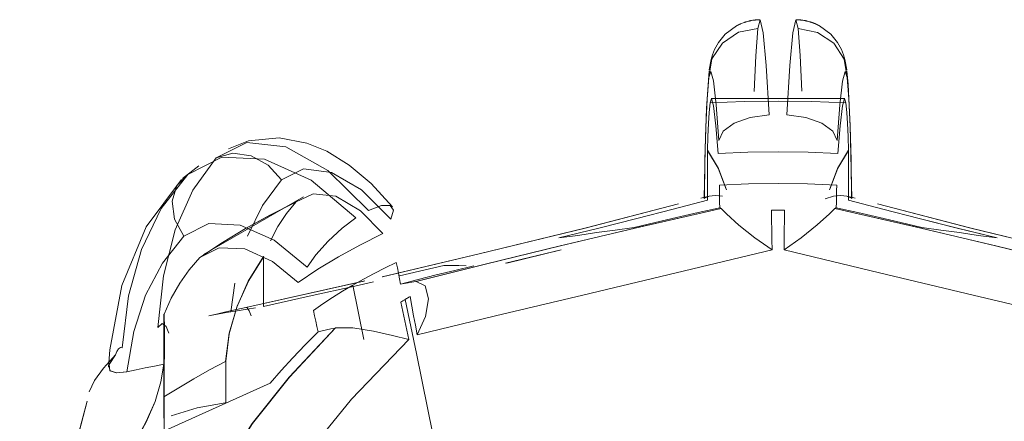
# Model space of a CAD drawing. Header units: millimetres. Extents: x 6528 to 21779, y 617 to 11154.
# Tile 42 of 106: x 18496 to 18522, y 4280 to 4291. Entities that reach past the tile are written whole.
import ezdxf

# ---------------------------------------------------------------- set-up
doc = ezdxf.new("R2010")
doc.units = ezdxf.units.MM
doc.layers.add('P-SANR-FIXT', color=7, linetype='Continuous', lineweight=5)

# ---------------------------------------------------------------- blocks, each defined once
blk = doc.blocks.new('TORNEIRA DE JARDIM COM BICO PARA MANGUEIRA - 1130_BC_Cromado-2213981-ISO_02')
at = {"layer": 'P-SANR-FIXT'}
for p, q in [((18514.348, 4288.825), (18517.82, 4288.825)), ((18501.022, 4287.071), (18500.592, 4286.746)), ((18501.141, 4284.765), (18503.743, 4286.268)), ((18513.355, 4285.941), (18514.246, 4286.175)), ((18514.294, 4286.282), (18514.079, 4286.229)), ((18518.089, 4286.229), (18517.873, 4286.282)), ((18517.921, 4286.175), (18518.812, 4285.941)), ((18510.44, 4284.888), (18508.998, 4284.54)), ((18509.032, 4284.541), (18510.44, 4284.883)), ((18507.388, 4284.477), (18506.24, 4284.21)), ((18506.241, 4284.211), (18507.388, 4284.477)), ((18501.953, 4284.022), (18501.852, 4283.275)), ((18502.239, 4283.388), (18505.336, 4284.082)), ((18505.309, 4284.075), (18502.239, 4283.388)), ((18505.312, 4282.552), (18505.023, 4283.964)), ((18505.023, 4283.964), (18505.312, 4282.552)), ((18502.704, 4283.414), (18503.891, 4283.678)), ((18500.112, 4278.577), (18500.112, 4282.693)), ((18500.105, 4280.508), (18500.105, 4281.056))]:
    blk.add_line(p, q, dxfattribs=at)
for points in [[(18515.613, 4290.873, 0), (18515.605, 4290.873, 0), (18515.597, 4290.873, 0), (18515.589, 4290.873, 0), (18515.581, 4290.872, 0), (18515.573, 4290.872, 0), (18515.565, 4290.872, 0), (18515.557, 4290.871, 0), (18515.549, 4290.871, 0), (18515.541, 4290.87, 0), (18515.533, 4290.87, 0), (18515.517, 4290.868, 0), (18515.502, 4290.867, 0), (18515.486, 4290.865, 0), (18515.471, 4290.863, 0), (18515.456, 4290.861, 0), (18515.441, 4290.859, 0), (18515.426, 4290.857, 0), (18515.397, 4290.852, 0), (18515.39, 4290.851, 0), (18515.382, 4290.849, 0), (18515.375, 4290.848, 0), (18515.368, 4290.847, 0), (18515.361, 4290.845, 0), (18515.354, 4290.844, 0), (18515.347, 4290.842, 0), (18515.34, 4290.84, 0), (18515.333, 4290.839, 0), (18515.326, 4290.837, 0), (18515.319, 4290.836, 0), (18515.265, 4290.821, 0), (18515.259, 4290.819, 0), (18515.252, 4290.817, 0), (18515.246, 4290.815, 0), (18515.239, 4290.813, 0), (18515.233, 4290.811, 0), (18515.23, 4290.81, 0), (18515.227, 4290.809, 0), (18515.223, 4290.808, 0), (18515.22, 4290.807, 0), (18515.217, 4290.806, 0), (18515.214, 4290.805, 0), (18515.211, 4290.804, 0), (18515.208, 4290.803, 0), (18515.205, 4290.802, 0), (18515.201, 4290.801, 0), (18515.104, 4290.763, 0), (18515.101, 4290.761, 0), (18515.098, 4290.76, 0), (18515.096, 4290.759, 0), (18515.093, 4290.758, 0), (18515.09, 4290.756, 0), (18515.087, 4290.755, 0), (18515.084, 4290.754, 0), (18515.082, 4290.752, 0), (18515.079, 4290.751, 0), (18515.076, 4290.75, 0), (18515.074, 4290.749, 0), (18515.071, 4290.747, 0), (18515.068, 4290.746, 0), (18515.065, 4290.745, 0), (18515.063, 4290.743, 0), (18515.06, 4290.742, 0), (18515.057, 4290.741, 0), (18515.055, 4290.74, 0), (18515.052, 4290.738, 0), (18515.049, 4290.737, 0), (18515.047, 4290.736, 0), (18515.044, 4290.734, 0), (18515.041, 4290.733, 0), (18515.039, 4290.732, 0), (18515.036, 4290.73, 0), (18515.034, 4290.729, 0), (18515.031, 4290.728, 0), (18515.028, 4290.726, 0), (18515.026, 4290.725, 0), (18515.023, 4290.724, 0), (18515.021, 4290.722, 0), (18515.018, 4290.721, 0), (18515.016, 4290.72, 0), (18515.013, 4290.718, 0), (18515.01, 4290.717, 0), (18515.008, 4290.715, 0), (18515.005, 4290.714, 0), (18515.003, 4290.713, 0), (18514.709, 4290.493, 0), (18514.535, 4290.282, 0), (18514.435, 4290.102, 0), (18514.377, 4289.957, 0), (18514.342, 4289.834, 0), (18514.295, 4289.568, 0)], [(18515.851, 4288.401, 0), (18515.776, 4289.681, 0), (18515.696, 4290.535, 0), (18515.62, 4290.87, 0), (18515.559, 4290.646, 0)], [(18516.608, 4290.646, 0), (18516.547, 4290.87, 0), (18516.472, 4290.535, 0), (18516.391, 4289.678, 0), (18516.317, 4288.401, 0)], [(18516.554, 4290.873, 0), (18516.562, 4290.873, 0), (18516.571, 4290.873, 0), (18516.579, 4290.873, 0), (18516.587, 4290.872, 0), (18516.595, 4290.872, 0), (18516.603, 4290.872, 0), (18516.611, 4290.871, 0), (18516.619, 4290.871, 0), (18516.627, 4290.87, 0), (18516.635, 4290.87, 0), (18516.65, 4290.868, 0), (18516.666, 4290.867, 0), (18516.681, 4290.865, 0), (18516.696, 4290.863, 0), (18516.712, 4290.861, 0), (18516.726, 4290.859, 0), (18516.756, 4290.855, 0), (18516.785, 4290.849, 0), (18516.792, 4290.848, 0), (18516.799, 4290.847, 0), (18516.807, 4290.845, 0), (18516.814, 4290.844, 0), (18516.821, 4290.842, 0), (18516.827, 4290.84, 0), (18516.834, 4290.839, 0), (18516.841, 4290.837, 0), (18516.848, 4290.836, 0), (18516.902, 4290.821, 0), (18516.909, 4290.819, 0), (18516.915, 4290.817, 0), (18516.922, 4290.815, 0), (18516.928, 4290.813, 0), (18516.935, 4290.811, 0), (18516.938, 4290.81, 0), (18516.941, 4290.809, 0), (18516.944, 4290.808, 0), (18516.947, 4290.807, 0), (18516.951, 4290.806, 0), (18516.954, 4290.805, 0), (18516.957, 4290.804, 0), (18516.96, 4290.803, 0), (18516.963, 4290.802, 0), (18516.966, 4290.801, 0), (18516.969, 4290.8, 0), (18516.972, 4290.799, 0), (18516.975, 4290.797, 0), (18516.978, 4290.796, 0), (18516.981, 4290.795, 0), (18516.985, 4290.794, 0), (18516.988, 4290.793, 0), (18516.991, 4290.792, 0), (18516.994, 4290.791, 0), (18516.997, 4290.79, 0), (18517, 4290.789, 0), (18517.003, 4290.787, 0), (18517.006, 4290.786, 0), (18517.009, 4290.785, 0), (18517.012, 4290.784, 0), (18517.015, 4290.783, 0), (18517.017, 4290.782, 0), (18517.02, 4290.781, 0), (18517.023, 4290.779, 0), (18517.026, 4290.778, 0), (18517.029, 4290.777, 0), (18517.032, 4290.776, 0), (18517.035, 4290.775, 0), (18517.038, 4290.773, 0), (18517.041, 4290.772, 0), (18517.044, 4290.771, 0), (18517.047, 4290.77, 0), (18517.049, 4290.769, 0), (18517.052, 4290.767, 0), (18517.055, 4290.766, 0), (18517.058, 4290.765, 0), (18517.061, 4290.764, 0), (18517.064, 4290.762, 0), (18517.066, 4290.761, 0), (18517.069, 4290.76, 0), (18517.072, 4290.759, 0), (18517.075, 4290.757, 0), (18517.078, 4290.756, 0), (18517.08, 4290.755, 0), (18517.083, 4290.754, 0), (18517.086, 4290.752, 0), (18517.089, 4290.751, 0), (18517.091, 4290.75, 0), (18517.094, 4290.749, 0), (18517.097, 4290.747, 0), (18517.099, 4290.746, 0), (18517.102, 4290.745, 0), (18517.105, 4290.743, 0), (18517.108, 4290.742, 0), (18517.11, 4290.741, 0), (18517.113, 4290.74, 0), (18517.116, 4290.738, 0), (18517.118, 4290.737, 0), (18517.121, 4290.736, 0), (18517.123, 4290.734, 0), (18517.126, 4290.733, 0), (18517.129, 4290.732, 0), (18517.131, 4290.73, 0), (18517.134, 4290.729, 0), (18517.137, 4290.728, 0), (18517.139, 4290.726, 0), (18517.142, 4290.725, 0), (18517.144, 4290.724, 0), (18517.147, 4290.722, 0), (18517.149, 4290.721, 0), (18517.152, 4290.72, 0), (18517.155, 4290.718, 0), (18517.157, 4290.717, 0), (18517.16, 4290.715, 0), (18517.162, 4290.714, 0), (18517.165, 4290.713, 0), (18517.459, 4290.493, 0), (18517.632, 4290.282, 0), (18517.733, 4290.102, 0), (18517.79, 4289.957, 0), (18517.826, 4289.834, 0), (18517.873, 4289.568, 0)], [(18514.288, 4289.369, 0), (18514.366, 4289.853, 0), (18514.636, 4290.266, 0), (18515.056, 4290.545, 0), (18515.559, 4290.646, 0)], [(18515.559, 4290.646, 0), (18515.056, 4290.545, 0), (18514.636, 4290.266, 0), (18514.366, 4289.852, 0), (18514.288, 4289.369, 0)], [(18515.559, 4290.646, 0), (18515.506, 4289.937, 0), (18515.466, 4289.006, 0)], [(18516.701, 4289.011, 0), (18516.661, 4289.94, 0), (18516.608, 4290.646, 0)], [(18516.608, 4290.646, 0), (18517.114, 4290.544, 0), (18517.534, 4290.263, 0), (18517.803, 4289.849, 0), (18517.88, 4289.369, 0)], [(18517.88, 4289.369, 0), (18517.803, 4289.849, 0), (18517.534, 4290.263, 0), (18517.115, 4290.544, 0), (18516.608, 4290.646, 0)], [(18514.292, 4289.547, 0), (18514.224, 4288.572, 0), (18514.186, 4287.501, 0), (18514.167, 4286.224, 0)], [(18514.288, 4289.369, 0), (18514.34, 4289.526, 0), (18514.405, 4289.279, 0), (18514.476, 4288.657, 0), (18514.545, 4287.729, 0)], [(18517.623, 4287.729, 0), (18517.691, 4288.655, 0), (18517.762, 4289.278, 0), (18517.828, 4289.526, 0), (18517.88, 4289.369, 0)], [(18518.001, 4286.225, 0), (18517.963, 4288.112, 0), (18517.907, 4289.183, 0), (18517.875, 4289.547, 0)], [(18514.169, 4286.22, 0), (18514.184, 4287.223, 0), (18514.208, 4288.086, 0), (18514.243, 4288.808, 0), (18514.288, 4289.369, 0)], [(18517.88, 4289.369, 0), (18517.924, 4288.81, 0), (18517.959, 4288.091, 0), (18517.984, 4287.222, 0), (18517.998, 4286.221, 0)], [(18514.321, 4288.707, 0), (18514.297, 4288.459, 0), (18514.277, 4288.169, 0), (18514.26, 4287.838, 0), (18514.247, 4287.469, 0)], [(18514.526, 4287.394, 0), (18514.468, 4288.112, 0), (18514.405, 4288.628, 0), (18514.352, 4288.823, 0), (18514.321, 4288.707, 0)], [(18514.321, 4288.707, 0), (18515.201, 4288.741, 0), (18516.084, 4288.753, 0), (18516.966, 4288.741, 0), (18517.846, 4288.707, 0)], [(18517.846, 4288.707, 0), (18516.966, 4288.741, 0), (18516.084, 4288.753, 0), (18515.201, 4288.741, 0), (18514.321, 4288.707, 0)], [(18517.846, 4288.707, 0), (18517.815, 4288.823, 0), (18517.763, 4288.628, 0), (18517.7, 4288.112, 0), (18517.642, 4287.394, 0)], [(18517.921, 4287.469, 0), (18517.907, 4287.838, 0), (18517.891, 4288.169, 0), (18517.87, 4288.459, 0), (18517.846, 4288.707, 0)], [(18514.545, 4287.729, 0), (18514.654, 4287.97, 0), (18514.939, 4288.182, 0), (18515.359, 4288.333, 0), (18515.851, 4288.401, 0)], [(18516.317, 4288.401, 0), (18516.808, 4288.333, 0), (18517.228, 4288.182, 0), (18517.514, 4287.97, 0), (18517.623, 4287.729, 0)], [(18501.47, 4287.277, 0), (18502.269, 4287.677, 0), (18503.277, 4287.565, 0), (18504.374, 4286.952, 0), (18505.433, 4285.91, 0)], [(18506.052, 4286.003, 0), (18505.502, 4286.609, 0), (18504.927, 4287.092, 0), (18504.347, 4287.449, 0), (18503.825, 4287.664, 0), (18503.108, 4287.801, 0), (18502.306, 4287.723, 0), (18501.789, 4287.515, 0)], [(18501.469, 4287.276, 0), (18501.9, 4287.398, 0), (18502.375, 4287.331, 0), (18502.82, 4287.088, 0), (18503.165, 4286.709, 0)], [(18503.165, 4286.709, 0), (18502.82, 4287.088, 0), (18502.375, 4287.331, 0), (18501.9, 4287.398, 0), (18501.47, 4287.277, 0)], [(18514.744, 4286.451, 0), (18514.533, 4287.001, 0), (18514.246, 4287.477, 0)], [(18514.246, 4287.477, 0), (18514.246, 4287.151, 0), (18514.246, 4286.826, 0), (18514.246, 4286.5, 0), (18514.246, 4286.175, 0)], [(18514.247, 4287.469, 0), (18514.528, 4287.008, 0), (18514.739, 4286.468, 0)], [(18517.642, 4287.394, 0), (18516.864, 4287.427, 0), (18516.084, 4287.438, 0), (18515.303, 4287.427, 0), (18514.526, 4287.394, 0)], [(18517.921, 4287.477, 0), (18517.634, 4286.999, 0), (18517.422, 4286.445, 0)], [(18517.428, 4286.468, 0), (18517.64, 4287.008, 0), (18517.921, 4287.469, 0)], [(18517.921, 4286.175, 0), (18517.921, 4286.5, 0), (18517.921, 4286.826, 0), (18517.921, 4287.151, 0), (18517.921, 4287.477, 0)], [(18499.954, 4282.868, 0), (18500.095, 4284.212, 0), (18500.398, 4285.407, 0), (18500.86, 4286.437, 0), (18501.469, 4287.276, 0)], [(18505.104, 4285.719, 0), (18503.936, 4286.702, 0), (18502.727, 4287.249, 0), (18501.614, 4287.299, 0), (18500.728, 4286.848, 0)], [(18500.728, 4286.848, 0), (18500.041, 4285.963, 0), (18499.523, 4284.898, 0), (18499.184, 4283.687, 0), (18499.027, 4282.333, 0)], [(18500.626, 4285.242, 0), (18500.388, 4285.688, 0), (18500.324, 4286.151, 0), (18500.444, 4286.559, 0), (18500.728, 4286.848, 0)], [(18500.728, 4286.848, 0), (18500.444, 4286.559, 0), (18500.324, 4286.151, 0), (18500.388, 4285.688, 0), (18500.626, 4285.242, 0)], [(18506.01, 4285.688, 0), (18505.253, 4286.45, 0), (18504.467, 4286.902, 0), (18503.743, 4286.992, 0), (18503.165, 4286.709, 0)], [(18500.564, 4286.718, 0), (18499.647, 4285.485, 0), (18499.011, 4283.957, 0), (18498.702, 4282.281, 0), (18498.672, 4281.838, 0)], [(18503.165, 4286.709, 0), (18502.673, 4286.043, 0), (18502.287, 4285.24, 0)], [(18514.558, 4286.567, 0), (18515.32, 4286.599, 0), (18516.084, 4286.61, 0), (18516.848, 4286.599, 0), (18517.61, 4286.567, 0)], [(18514.567, 4285.982, 0), (18514.565, 4286.128, 0), (18514.562, 4286.274, 0), (18514.56, 4286.42, 0), (18514.558, 4286.567, 0)], [(18517.61, 4286.567, 0), (18517.608, 4286.42, 0), (18517.605, 4286.274, 0), (18517.603, 4286.128, 0), (18517.6, 4285.982, 0)], [(18503.536, 4286.127, 0), (18503.994, 4286.346, 0), (18504.583, 4286.279, 0), (18505.22, 4285.9, 0), (18505.804, 4285.309, 0)], [(18514.639, 4286.278, 0), (18514.446, 4286.301, 0), (18514.295, 4286.281, 0)], [(18517.873, 4286.281, 0), (18517.722, 4286.301, 0), (18517.528, 4286.278, 0), (18517.307, 4286.209, 0)], [(18503.538, 4286.128, 0), (18502.869, 4285.791, 0), (18502.235, 4285.441, 0), (18501.629, 4285.075, 0), (18501.045, 4284.689, 0)], [(18501.047, 4284.69, 0), (18501.631, 4285.077, 0), (18502.235, 4285.441, 0), (18502.867, 4285.79, 0), (18503.536, 4286.127, 0)], [(18502.88, 4285.117, 0), (18503.076, 4285.49, 0), (18503.295, 4285.828, 0), (18503.538, 4286.128, 0)], [(18505.433, 4285.91, 0), (18505.769, 4286.039, 0), (18505.996, 4286.043, 0), (18506.081, 4285.92, 0), (18506.01, 4285.688, 0)], [(18513.496, 4286.08, 0), (18511.09, 4285.458, 0), (18508.314, 4284.778, 0), (18505.789, 4284.186, 0)], [(18505.794, 4284.187, 0), (18508.314, 4284.778, 0), (18511.067, 4285.452, 0), (18513.496, 4286.08, 0)], [(18514.246, 4286.175, 0), (18513.354, 4285.941, 0), (18512.41, 4285.698, 0), (18511.42, 4285.449, 0), (18510.386, 4285.194, 0)], [(18514.295, 4286.281, 0), (18514.23, 4286.259, 0), (18514.189, 4286.241, 0), (18514.169, 4286.229, 0), (18514.167, 4286.224, 0)], [(18514.169, 4286.221, 0), (18514.169, 4286.229, 0), (18514.188, 4286.242, 0), (18514.229, 4286.259, 0), (18514.294, 4286.282, 0)], [(18517.873, 4286.282, 0), (18517.938, 4286.259, 0), (18517.979, 4286.242, 0), (18517.999, 4286.229, 0), (18517.998, 4286.221, 0)], [(18518.001, 4286.225, 0), (18517.999, 4286.229, 0), (18517.979, 4286.242, 0), (18517.938, 4286.259, 0), (18517.873, 4286.281, 0)], [(18521.781, 4285.194, 0), (18520.748, 4285.449, 0), (18519.757, 4285.698, 0), (18518.813, 4285.941, 0), (18517.921, 4286.175, 0)], [(18529.928, 4283.388, 0), (18526.859, 4284.075, 0), (18523.853, 4284.778, 0), (18521.077, 4285.458, 0), (18518.671, 4286.08, 0)], [(18518.671, 4286.08, 0), (18521.101, 4285.452, 0), (18523.853, 4284.778, 0), (18526.831, 4284.082, 0), (18529.928, 4283.388, 0)], [(18506.661, 4284.061, 0), (18508.464, 4284.514, 0), (18510.419, 4284.989, 0), (18512.483, 4285.475, 0), (18514.603, 4285.96, 0)], [(18514.604, 4285.96, 0), (18512.476, 4285.473, 0), (18510.423, 4284.989, 0), (18508.477, 4284.516, 0), (18506.667, 4284.062, 0)], [(18510.386, 4285.194, 0), (18511.419, 4285.449, 0), (18512.41, 4285.699, 0), (18513.354, 4285.941, 0)], [(18514.567, 4285.982, 0), (18514.005, 4285.854, 0), (18513.446, 4285.727, 0), (18512.891, 4285.599, 0), (18512.34, 4285.471, 0)], [(18512.34, 4285.471, 0), (18512.891, 4285.599, 0), (18513.446, 4285.727, 0), (18514.005, 4285.854, 0), (18514.567, 4285.982, 0)], [(18514.603, 4285.96, 0), (18514.594, 4285.965, 0), (18514.585, 4285.971, 0), (18514.576, 4285.976, 0), (18514.567, 4285.982, 0)], [(18515.928, 4284.884, 0), (18515.481, 4285.196, 0), (18515.068, 4285.527, 0), (18514.744, 4285.819, 0), (18514.604, 4285.96, 0)], [(18516.256, 4285.916, 0), (18516.17, 4285.917, 0), (18516.084, 4285.917, 0), (18515.998, 4285.917, 0), (18515.912, 4285.916, 0)], [(18515.912, 4285.916, 0), (18515.916, 4285.658, 0), (18515.92, 4285.4, 0), (18515.924, 4285.142, 0), (18515.928, 4284.884, 0)], [(18517.564, 4285.96, 0), (18517.42, 4285.826, 0), (18517.103, 4285.54, 0), (18516.69, 4285.201, 0), (18516.24, 4284.884, 0)], [(18516.24, 4284.884, 0), (18516.244, 4285.142, 0), (18516.248, 4285.4, 0), (18516.252, 4285.658, 0), (18516.256, 4285.916, 0)], [(18517.6, 4285.982, 0), (18517.591, 4285.976, 0), (18517.582, 4285.971, 0), (18517.573, 4285.965, 0), (18517.564, 4285.96, 0)], [(18517.564, 4285.96, 0), (18519.685, 4285.475, 0), (18521.748, 4284.989, 0), (18523.704, 4284.514, 0), (18525.507, 4284.061, 0)], [(18525.5, 4284.062, 0), (18523.691, 4284.516, 0), (18521.744, 4284.989, 0), (18519.691, 4285.473, 0), (18517.564, 4285.96, 0)], [(18519.828, 4285.471, 0), (18519.277, 4285.599, 0), (18518.721, 4285.727, 0), (18518.162, 4285.854, 0), (18517.6, 4285.982, 0)], [(18517.6, 4285.982, 0), (18518.162, 4285.854, 0), (18518.721, 4285.727, 0), (18519.277, 4285.599, 0), (18519.828, 4285.471, 0)], [(18518.813, 4285.941, 0), (18519.757, 4285.699, 0), (18520.749, 4285.449, 0), (18521.781, 4285.194, 0)], [(18500.626, 4285.242, 0), (18501.278, 4285.568, 0), (18502.093, 4285.531, 0), (18502.978, 4285.139, 0), (18503.833, 4284.432, 0)], [(18503.833, 4284.432, 0), (18504.058, 4284.752, 0), (18504.378, 4285.108, 0), (18504.744, 4285.448, 0), (18505.104, 4285.719, 0)], [(18505.804, 4285.309, 0), (18505.209, 4285.011, 0), (18504.649, 4284.703, 0), (18504.116, 4284.38, 0), (18503.601, 4284.037, 0)], [(18512.34, 4285.471, 0), (18511.852, 4285.402, 0), (18511.363, 4285.333, 0), (18510.875, 4285.263, 0), (18510.386, 4285.194, 0)], [(18521.781, 4285.194, 0), (18521.293, 4285.263, 0), (18520.804, 4285.333, 0), (18520.316, 4285.402, 0), (18519.828, 4285.471, 0)], [(18499.145, 4281.712, 0), (18499.324, 4282.76, 0), (18499.633, 4283.704, 0), (18500.069, 4284.538, 0), (18500.626, 4285.242, 0)], [(18503.601, 4284.037, 0), (18502.936, 4284.581, 0), (18502.21, 4284.909, 0), (18501.548, 4284.934, 0), (18501.047, 4284.69, 0)], [(18515.928, 4284.884, 0), (18513.434, 4284.29, 0), (18511.009, 4283.71, 0), (18508.732, 4283.165, 0), (18506.701, 4282.677, 0)], [(18506.701, 4282.677, 0), (18508.732, 4283.165, 0), (18511.009, 4283.711, 0), (18513.434, 4284.29, 0), (18515.928, 4284.884, 0)], [(18525.466, 4282.677, 0), (18523.429, 4283.167, 0), (18521.159, 4283.71, 0), (18518.725, 4284.292, 0), (18516.24, 4284.884, 0)], [(18516.24, 4284.884, 0), (18518.725, 4284.292, 0), (18521.159, 4283.71, 0), (18523.429, 4283.167, 0), (18525.466, 4282.677, 0)], [(18501.045, 4284.689, 0), (18500.769, 4284.37, 0), (18500.521, 4284.015, 0), (18500.302, 4283.628, 0), (18500.112, 4283.211, 0)], [(18501.715, 4281.985, 0), (18501.809, 4282.722, 0), (18502.013, 4283.423, 0), (18502.315, 4284.086, 0), (18502.709, 4284.71, 0)], [(18502.704, 4284.716, 0), (18502.303, 4284.075, 0), (18502.003, 4283.397, 0), (18501.808, 4282.702, 0), (18501.719, 4281.988, 0)], [(18502.704, 4283.414, 0), (18502.704, 4283.74, 0), (18502.704, 4284.065, 0), (18502.704, 4284.391, 0), (18502.704, 4284.716, 0)], [(18505.023, 4283.964, 0), (18505.297, 4284.119, 0), (18505.577, 4284.269, 0), (18505.863, 4284.415, 0), (18506.155, 4284.557, 0)], [(18506.155, 4284.557, 0), (18506.182, 4284.417, 0), (18506.209, 4284.276, 0), (18506.235, 4284.136, 0), (18506.262, 4283.996, 0)], [(18508.167, 4284.474, 0), (18507.677, 4284.352, 0), (18507.195, 4284.232, 0), (18506.724, 4284.113, 0), (18506.262, 4283.996, 0)], [(18506.262, 4283.996, 0), (18506.724, 4284.113, 0), (18507.195, 4284.232, 0), (18507.677, 4284.352, 0), (18508.167, 4284.474, 0)], [(18507.388, 4284.477, 0), (18507.583, 4284.476, 0), (18507.778, 4284.475, 0), (18507.972, 4284.474, 0)], [(18505.558, 4284.054, 0), (18505.073, 4283.944, 0), (18503.892, 4283.678, 0), (18502.704, 4283.414, 0)], [(18503.892, 4283.678, 0), (18505.073, 4283.944, 0), (18505.558, 4284.054, 0)], [(18506.262, 4283.996, 0), (18506.362, 4284.012, 0), (18506.461, 4284.028, 0), (18506.561, 4284.044, 0), (18506.661, 4284.061, 0)], [(18506.667, 4284.062, 0), (18506.907, 4283.95, 0), (18506.988, 4283.608, 0), (18506.911, 4283.153, 0), (18506.701, 4282.677, 0)], [(18503.997, 4283.311, 0), (18504.243, 4283.48, 0), (18504.496, 4283.645, 0), (18504.756, 4283.807, 0), (18505.023, 4283.964, 0)], [(18506.389, 4283.598, 0), (18506.359, 4283.581, 0), (18506.328, 4283.563, 0), (18506.298, 4283.546, 0), (18506.268, 4283.528, 0)], [(18506.268, 4283.528, 0), (18506.321, 4283.283, 0), (18506.375, 4283.039, 0), (18506.428, 4282.795, 0), (18506.481, 4282.55, 0)], [(18506.511, 4283.668, 0), (18506.481, 4283.651, 0), (18506.45, 4283.633, 0), (18506.42, 4283.616, 0), (18506.389, 4283.598, 0)], [(18506.389, 4283.598, 0), (18506.678, 4282.187, 0), (18506.967, 4280.775, 0), (18507.256, 4279.364, 0), (18507.545, 4277.952, 0)], [(18507.545, 4277.952, 0), (18507.256, 4279.364, 0), (18506.967, 4280.775, 0), (18506.678, 4282.187, 0), (18506.389, 4283.598, 0)], [(18506.701, 4282.677, 0), (18506.654, 4282.925, 0), (18506.606, 4283.173, 0), (18506.559, 4283.421, 0), (18506.511, 4283.668, 0)], [(18502.239, 4283.388, 0), (18501.996, 4283.334, 0), (18501.754, 4283.279, 0), (18501.515, 4283.224, 0), (18501.282, 4283.17, 0)], [(18501.852, 4283.275, 0), (18501.732, 4283.255, 0), (18501.597, 4283.23, 0), (18501.447, 4283.202, 0), (18501.282, 4283.17, 0)], [(18501.282, 4283.17, 0), (18501.447, 4283.202, 0), (18501.597, 4283.231, 0), (18501.732, 4283.255, 0), (18501.852, 4283.275, 0)], [(18501.852, 4283.275, 0), (18502.065, 4283.31, 0), (18502.278, 4283.345, 0), (18502.491, 4283.379, 0)], [(18502.382, 4283.168, 0), (18502.325, 4283.299, 0), (18502.277, 4283.374, 0), (18502.239, 4283.388, 0)], [(18504.118, 4282.757, 0), (18504.087, 4282.896, 0), (18504.057, 4283.034, 0), (18504.027, 4283.173, 0), (18503.997, 4283.311, 0)], [(18500.241, 4282.715, 0), (18500.166, 4282.893, 0), (18500.065, 4282.968, 0), (18499.954, 4282.868, 0)], [(18500.105, 4281.056, 0), (18500.107, 4281.721, 0), (18500.111, 4282.311, 0), (18500.112, 4282.811, 0), (18500.105, 4283.216, 0)], [(18500.105, 4283.216, 0), (18500.105, 4282.891, 0), (18500.105, 4282.565, 0), (18500.105, 4282.239, 0), (18500.105, 4281.914, 0)], [(18500.112, 4283.211, 0), (18500.122, 4282.82, 0), (18500.121, 4282.331, 0), (18500.114, 4281.743, 0), (18500.109, 4281.058, 0)], [(18501.277, 4278.266, 0), (18501.706, 4279.253, 0), (18502.409, 4280.364, 0), (18503.371, 4281.574, 0), (18504.567, 4282.852, 0)], [(18504.574, 4282.853, 0), (18503.375, 4281.571, 0), (18502.418, 4280.367, 0), (18501.718, 4279.262, 0), (18501.287, 4278.271, 0)], [(18502.872, 4281.417, 0), (18503.161, 4281.745, 0), (18503.465, 4282.078, 0), (18503.784, 4282.416, 0), (18504.118, 4282.757, 0)], [(18504.118, 4282.757, 0), (18503.784, 4282.416, 0), (18503.465, 4282.078, 0), (18503.161, 4281.745, 0), (18502.872, 4281.417, 0)], [(18504.567, 4282.852, 0), (18504.454, 4282.828, 0), (18504.342, 4282.805, 0), (18504.23, 4282.781, 0), (18504.118, 4282.757, 0)], [(18506.481, 4282.55, 0), (18506.059, 4282.655, 0), (18505.558, 4282.767, 0), (18505.021, 4282.853, 0), (18504.574, 4282.853, 0)], [(18506.481, 4282.55, 0), (18504.991, 4281.003, 0), (18503.831, 4279.567, 0), (18503.045, 4278.289, 0), (18502.659, 4277.223, 0)], [(18502.659, 4277.223, 0), (18503.045, 4278.289, 0), (18503.831, 4279.567, 0), (18504.992, 4281.004, 0), (18506.481, 4282.55, 0)], [(18499.027, 4282.333, 0), (18498.983, 4282.344, 0), (18498.931, 4282.308, 0), (18498.884, 4282.24, 0), (18498.85, 4282.154, 0)], [(18498.85, 4282.154, 0), (18498.54, 4281.807, 0), (18498.308, 4281.483, 0), (18498.164, 4281.196, 0)], [(18499.145, 4281.712, 0), (18498.874, 4281.684, 0), (18498.705, 4281.741, 0), (18498.685, 4281.9, 0), (18498.85, 4282.154, 0)], [(18498.85, 4282.154, 0), (18498.686, 4281.906, 0), (18498.702, 4281.748, 0), (18498.87, 4281.686, 0), (18499.145, 4281.712, 0)], [(18500.109, 4281.058, 0), (18500.495, 4281.3, 0), (18500.891, 4281.534, 0), (18501.296, 4281.762, 0), (18501.715, 4281.985, 0)], [(18501.719, 4281.988, 0), (18501.719, 4281.44, 0), (18501.719, 4280.893, 0)], [(18500.105, 4281.914, 0), (18499.865, 4281.863, 0), (18499.625, 4281.813, 0), (18499.385, 4281.763, 0), (18499.145, 4281.712, 0)], [(18499.331, 4279.825, 0), (18499.643, 4280.402, 0), (18499.878, 4280.944, 0), (18500.032, 4281.45, 0), (18500.105, 4281.914, 0)], [(18500.105, 4281.914, 0), (18500.032, 4281.449, 0), (18499.878, 4280.944, 0), (18499.644, 4280.402, 0), (18499.331, 4279.825, 0)], [(18502.872, 4281.417, 0), (18501.987, 4281.019, 0), (18501.102, 4280.621, 0), (18500.216, 4280.223, 0), (18499.331, 4279.825, 0)], [(18496.358, 4277.539, 0), (18496.932, 4278.285, 0), (18497.792, 4279.742, 0), (18498.11, 4280.953, 0)], [(18498.11, 4280.953, 0), (18497.797, 4279.754, 0), (18496.932, 4278.285, 0), (18496.358, 4277.541, 0)], [(18500.298, 4280.567, 0), (18500.971, 4280.774, 0), (18501.7, 4280.903, 0)]]:
    blk.add_polyline3d(points, dxfattribs=at)

msp = doc.modelspace()

# ---------------------------------------------------------------- block references
at = {"layer": 'P-SANR-FIXT'}
msp.add_blockref('TORNEIRA DE JARDIM COM BICO PARA MANGUEIRA - 1130_BC_Cromado-2213981-ISO_02', (0, 0), dxfattribs=at)

doc.saveas('drawing.dxf')
